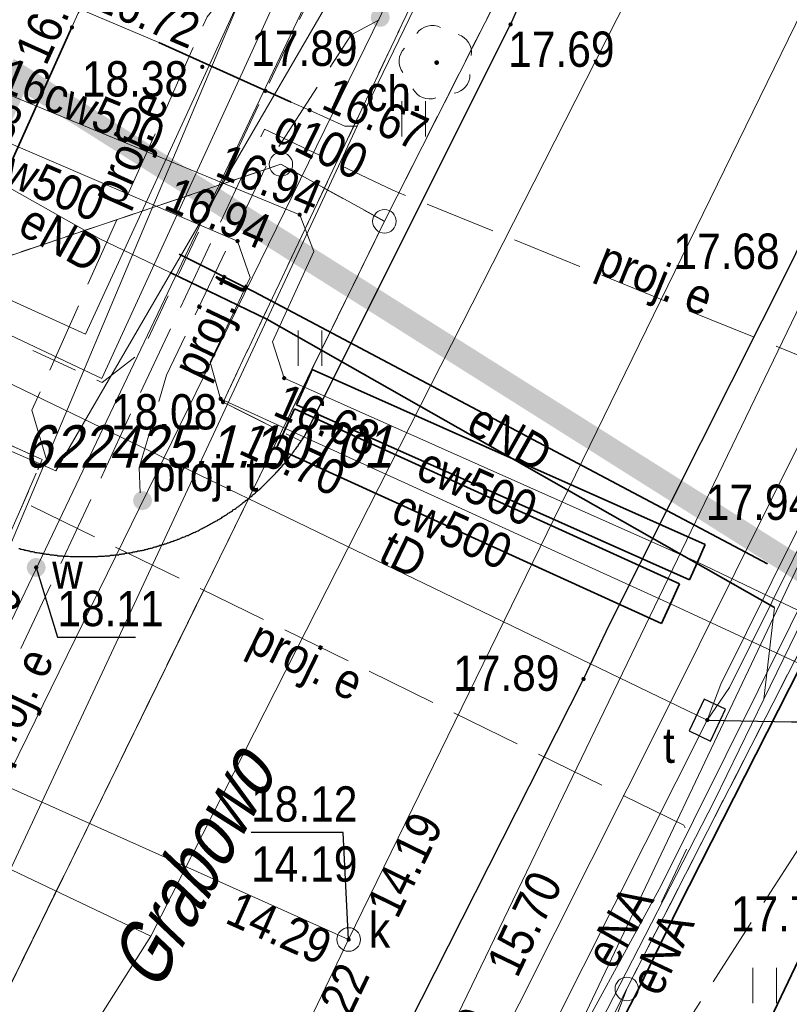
# Model space of a CAD drawing. Header units: metres. Extents: x 6530877 to 6534102, y 6042175 to 6045327.
# Tile 44 of 76: x 6532943 to 6532959, y 6044172 to 6044193. Entities that reach past the tile are written whole.
import ezdxf
from ezdxf.enums import TextEntityAlignment as Align

# ---------------------------------------------------------------- set-up
doc = ezdxf.new("R2010")
doc.units = ezdxf.units.M
doc.header["$MEASUREMENT"] = 0
for name, pattern in [('1.0_0.5', [1.5, 1, -0.5]), ('1.5_0.5', [2, 1.5, -0.5]), ('219-500', [0]), ('egug-500', [1, 0.5, -0.5])]:
    doc.linetypes.add(name, pattern=pattern)
doc.layers.get('0').update_dxf_attribs({"color": 2, "linetype": 'CONTINUOUS', "lineweight": 5})
for name, color, linetype in [('202-punkt graniczny', 7, 'CONTINUOUS'), ('218-kontur użytku gruntowego', 7, 'CONTINUOUS'), ('219-działka ewidencyjna', 7, 'CONTINUOUS'), ('994-Nazwa ulicy', 7, 'CONTINUOUS'), ('chodnik', 7, 'CONTINUOUS'), ('chodnik-Atr17', 7, 'CONTINUOUS'), ('drzewo liściaste', 7, 'CONTINUOUS'), ('krawężnik', 7, 'CONTINUOUS'), ('obudowa ochronna przewodu', 7, 'CONTINUOUS'), ('ogrodzenie trwałe', 7, 'CONTINUOUS'), ('pikieta naturalna-Atr2', 7, 'CONTINUOUS'), ('pikieta sztuczna', 7, 'CONTINUOUS'), ('pikieta sztuczna-Atr2', 7, 'CONTINUOUS'), ('przewód ciepłowniczy', 7, 'CONTINUOUS'), ('przewód ciepłowniczy-Atr1', 7, 'CONTINUOUS'), ('przewód elektroenergetyczny podziemny', 7, 'CONTINUOUS'), ('przewód elektroenergetyczny podziemny - ob. projektowany', 7, 'CONTINUOUS'), ('przewód elektroenergetyczny podziemny - ob. projektowany-Atr1', 7, 'CONTINUOUS'), ('przewód elektroenergetyczny podziemny-Atr1', 7, 'CONTINUOUS'), ('przewód gazowy', 7, 'CONTINUOUS'), ('przewód gazowy-Atr1', 7, 'CONTINUOUS'), ('przewód kanalizacyjny', 7, 'CONTINUOUS'), ('przewód kanalizacyjny-Atr1', 7, 'CONTINUOUS'), ('przewód telekomunikacyjny podziemny', 7, 'CONTINUOUS'), ('przewód telekomunikacyjny podziemny - ob. projektowany', 7, 'CONTINUOUS'), ('przewód telekomunikacyjny podziemny - ob. projektowany-Atr1', 7, 'CONTINUOUS'), ('przewód telekomunikacyjny podziemny-Atr1', 7, 'CONTINUOUS'), ('przewód wodociągowy', 7, 'CONTINUOUS'), ('przewód wodociągowy-Atr1', 7, 'CONTINUOUS'), ('rzędna', 7, 'CONTINUOUS'), ('rzędna-Atr2', 7, 'CONTINUOUS'), ('rzędna-Atr3', 7, 'CONTINUOUS'), ('Szczegółowa osnowa geodezyjna pozioma-Atr103', 7, 'CONTINUOUS'), ('telekomunikacyjne urządzenie techniczne - ob. projektowany', 7, 'CONTINUOUS'), ('telekomunikacyjne urządzenie techniczne - ob. projektowany-Atr17', 7, 'CONTINUOUS'), ('trawnik', 7, 'CONTINUOUS'), ('właz do komory lub kanału - okrągły', 7, 'CONTINUOUS'), ('właz do komory lub kanału - okrągły-Atr17', 7, 'CONTINUOUS'), ('właz do komory lub kanału - prostokątny', 7, 'CONTINUOUS'), ('właz do komory lub kanału - prostokątny-Atr17', 7, 'CONTINUOUS'), ('Zakres', 7, 'CONTINUOUS'), ('zasuwa lub zawór', 7, 'CONTINUOUS'), ('zasuwa lub zawór-Atr17', 7, 'CONTINUOUS'), ('ściana oporowa (linia)', 7, 'CONTINUOUS')]:
    doc.layers.add(name, color=color, linetype=linetype)
doc.styles.get("Standard").update_dxf_attribs({"font": 'Working1250', "width": 0.75})
doc.linetypes.add('902-500', pattern='A,3.75,0,[1,ksztalty.shx,S=0.5,R=0,X=0,Y=0],3.75', length=7.5)
doc.linetypes.add('otdn_500', pattern='A,5,0,[21,ksztalty.shx,S=0.5,R=0,X=-1,Y=0]', length=5)

# ---------------------------------------------------------------- blocks, each defined once
blk = doc.blocks.new('202')
at = {"color": 0, "linetype": 'Continuous', "lineweight": 0}
blk.add_circle((0, 0), 0.25, dxfattribs=at)
blk = doc.blocks.new('PW01')
at = {"linetype": 'Continuous', "lineweight": 13}
h = blk.add_hatch(color=0, dxfattribs=at)
edge = h.paths.add_edge_path()
edge.add_arc((0, 0), 0.045, 0, 360)
blk = doc.blocks.new('US22')
at = {"color": 0, "linetype": 'Continuous', "lineweight": 13}
blk.add_circle((0, 0), 0.25, dxfattribs=at)
blk = doc.blocks.new('SUPWP')
at = {"color": 0, "linetype": 'Continuous'}
blk.add_lwpolyline([(-0.375, -0.25), (0.375, -0.25), (0.375, 0.25), (-0.375, 0.25)], close=True, dxfattribs=at)
blk = doc.blocks.new('TU04')
at = {"color": 0, "linetype": 'Continuous', "lineweight": 13}
for p, q in [((0, 0), (0, 0.75)), ((0.5, 0), (0.5, 0.75))]:
    blk.add_line(p, q, dxfattribs=at)
blk = doc.blocks.new('US25')
at = {"linetype": 'Continuous', "lineweight": 0}
h = blk.add_hatch(color=0, dxfattribs=at)
edge = h.paths.add_edge_path()
edge.add_arc((0, 0), 0.2, 0, 360)
blk = doc.blocks.new('OP021')
at = {"linetype": 'Continuous', "lineweight": 13}
h = blk.add_hatch(color=0, dxfattribs=at)
edge = h.paths.add_edge_path()
edge.add_arc((0, 0), 0.05, 0, 360)
at = {"color": 0, "linetype": 'Continuous', "lineweight": 13}
for centre, start, end in [((0, 0.4), 49.272, 130.728), ((-0.38, 0.124), 121.308, 202.548), ((0.38, 0.124), 337.452, 58.692), ((-0.235, -0.324), 193.221, 274.871), ((0.235, -0.324), 265.129, 346.779)]:
    blk.add_arc(centre, 0.4, start, end, dxfattribs=at)

msp = doc.modelspace()

# ---------------------------------------------------------------- linework, layer by layer
at = {"layer": '218-kontur użytku gruntowego', "color": 3, "linetype": 'egug-500', "lineweight": 18, "flags": 128}
for points in [[(6532955.57, 6044172.58), (6532981.24, 6044222.72)], [(6532981.24, 6044222.72), (6532955.57, 6044172.58)], [(6532950.42, 6044188.88), (6532958.7, 6044205.22)], [(6532958.7, 6044205.22), (6532950.42, 6044188.88)], [(6532948.22, 6044190.09), (6532940.8, 6044187.59)], [(6532940.8, 6044187.59), (6532948.22, 6044190.09)], [(6532950.42, 6044188.88), (6532948.22, 6044190.09)], [(6532948.22, 6044190.09), (6532950.42, 6044188.88)], [(6532939.43, 6044166.46), (6532950.42, 6044188.88)], [(6532950.42, 6044188.88), (6532939.43, 6044166.46)], [(6532955.57, 6044172.58), (6532943.1, 6044147.83)], [(6532943.1, 6044147.83), (6532955.57, 6044172.58)], [(6532945.84, 6044147.18), (6532955.57, 6044172.58)], [(6532955.57, 6044172.58), (6532945.84, 6044147.18)]]:
    msp.add_lwpolyline(points, dxfattribs=at)
at = {"layer": '219-działka ewidencyjna', "color": 3, "linetype": '219-500', "lineweight": 18, "flags": 128}
for points in [[(6532955.57, 6044172.58), (6532981.24, 6044222.72)], [(6532950.42, 6044188.88), (6532958.7, 6044205.22)], [(6532940.8, 6044187.59), (6532948.22, 6044190.09)], [(6532948.22, 6044190.09), (6532950.42, 6044188.88)], [(6532939.43, 6044166.46), (6532950.42, 6044188.88)], [(6532943.1, 6044147.83), (6532955.57, 6044172.58)], [(6532945.84, 6044147.18), (6532955.57, 6044172.58)]]:
    msp.add_lwpolyline(points, dxfattribs=at)
at = {"layer": 'chodnik', "color": 7, "linetype": '1.0_0.5', "lineweight": 18, "flags": 128}
for points in [[(6532893.72, 6044209.45), (6532893.31, 6044208.46), (6532910.82, 6044200.82), (6532944.42, 6044185.46), (6532945.26, 6044186.1), (6532947.89, 6044191.65), (6532951.11, 6044198.36)], [(6532892.81, 6044206.42), (6532903.89, 6044201.52), (6532909.96, 6044198.9), (6532910.42, 6044198.68), (6532943.15, 6044183.82), (6532942.36, 6044182.02)], [(6532952.66, 6044197), (6532946.99, 6044185.04), (6532948.65, 6044184.21)], [(6532916.26, 6044016.2), (6532912.05, 6044021.89), (6532911.4, 6044023.34), (6532912.27, 6044034.35), (6532913.21, 6044046.26), (6532918.02, 6044063.47), (6532921.56, 6044076.18), (6532926.39, 6044093.39), (6532927.15, 6044096.64), (6532928.16, 6044100.02), (6532928.45, 6044101.07), (6532933.27, 6044119.03), (6532936.58, 6044130.78), (6532938.18, 6044136.6), (6532939.13, 6044139.31), (6532943.2, 6044147.47), (6532943.65, 6044148.29), (6532944.09, 6044149.18), (6532950.01, 6044160.85), (6532952.57, 6044166.35), (6532955.81, 6044172.56), (6532956.66, 6044174.31), (6532964.69, 6044190.12)]]:
    msp.add_lwpolyline(points, dxfattribs=at)
at = {"layer": 'krawężnik', "color": 7, "linetype": 'Continuous', "lineweight": 25, "flags": 128}
for points in [[(6532950.35, 6044170.67), (6532954.65, 6044179.16), (6532955.2, 6044180.32), (6532959.09, 6044188.05), (6532961.42, 6044192.94), (6532967.27, 6044204.1), (6532968.16, 6044206.14)], [(6532951.11, 6044198.36), (6532951.56, 6044198.09), (6532952.18, 6044197.61), (6532952.66, 6044197), (6532953.06, 6044196.33), (6532953.37, 6044195.48), (6532953.5, 6044194.52), (6532953.37, 6044193.68), (6532953.1, 6044193.06)], [(6532948.72, 6044184.32), (6532953.1, 6044193.06)], [(6532942.65, 6044181.93), (6532942.67, 6044181.93), (6532942.69, 6044181.92), (6532942.71, 6044181.92), (6532942.74, 6044181.91), (6532942.76, 6044181.91), (6532942.78, 6044181.9), (6532942.8, 6044181.9), (6532942.82, 6044181.89), (6532942.84, 6044181.89), (6532942.86, 6044181.88), (6532942.88, 6044181.88), (6532942.9, 6044181.87), (6532942.92, 6044181.87), (6532942.94, 6044181.87), (6532942.96, 6044181.86), (6532942.98, 6044181.86), (6532943, 6044181.85), (6532943.02, 6044181.85), (6532943.04, 6044181.85), (6532943.07, 6044181.84), (6532943.09, 6044181.84), (6532943.11, 6044181.83), (6532943.13, 6044181.83), (6532943.15, 6044181.83), (6532943.17, 6044181.82), (6532943.19, 6044181.82), (6532943.21, 6044181.82), (6532943.23, 6044181.81), (6532943.25, 6044181.81), (6532943.27, 6044181.81), (6532943.29, 6044181.81), (6532943.32, 6044181.8), (6532943.34, 6044181.8), (6532943.36, 6044181.8), (6532943.38, 6044181.8), (6532943.4, 6044181.79), (6532943.42, 6044181.79), (6532943.44, 6044181.79), (6532943.46, 6044181.79), (6532943.48, 6044181.78), (6532943.5, 6044181.78), (6532943.53, 6044181.78), (6532943.55, 6044181.78), (6532943.57, 6044181.78), (6532943.59, 6044181.77), (6532943.61, 6044181.77), (6532943.63, 6044181.77), (6532943.65, 6044181.77), (6532943.67, 6044181.77), (6532943.69, 6044181.77), (6532943.71, 6044181.77), (6532943.74, 6044181.76), (6532943.76, 6044181.76), (6532943.78, 6044181.76), (6532943.8, 6044181.76), (6532943.82, 6044181.76), (6532943.84, 6044181.76), (6532943.86, 6044181.76), (6532943.88, 6044181.76), (6532943.9, 6044181.76), (6532943.93, 6044181.76), (6532943.95, 6044181.76), (6532943.97, 6044181.76), (6532943.99, 6044181.76), (6532944.01, 6044181.76), (6532944.03, 6044181.76), (6532944.05, 6044181.76), (6532944.07, 6044181.76), (6532944.09, 6044181.76), (6532944.12, 6044181.76), (6532944.14, 6044181.76), (6532944.16, 6044181.76), (6532944.18, 6044181.76), (6532944.2, 6044181.76), (6532944.22, 6044181.76), (6532944.24, 6044181.76), (6532944.26, 6044181.76), (6532944.28, 6044181.76), (6532944.31, 6044181.76), (6532944.33, 6044181.76), (6532944.35, 6044181.77), (6532944.37, 6044181.77), (6532944.39, 6044181.77), (6532944.41, 6044181.77), (6532944.43, 6044181.77), (6532944.45, 6044181.77), (6532944.47, 6044181.77), (6532944.49, 6044181.78), (6532944.52, 6044181.78), (6532944.54, 6044181.78), (6532944.56, 6044181.78), (6532944.58, 6044181.78), (6532944.6, 6044181.79), (6532944.62, 6044181.79), (6532944.64, 6044181.79), (6532944.66, 6044181.79), (6532944.68, 6044181.79), (6532944.7, 6044181.8), (6532944.73, 6044181.8), (6532944.75, 6044181.8), (6532944.77, 6044181.8), (6532944.79, 6044181.81), (6532944.81, 6044181.81), (6532944.83, 6044181.81), (6532944.85, 6044181.82), (6532944.87, 6044181.82), (6532944.89, 6044181.82), (6532944.91, 6044181.83), (6532944.93, 6044181.83), (6532944.95, 6044181.83), (6532944.98, 6044181.84), (6532945, 6044181.84), (6532945.02, 6044181.84), (6532945.04, 6044181.85), (6532945.06, 6044181.85), (6532945.08, 6044181.86), (6532945.1, 6044181.86), (6532945.12, 6044181.86), (6532945.14, 6044181.87), (6532945.16, 6044181.87), (6532945.18, 6044181.88), (6532945.2, 6044181.88), (6532945.22, 6044181.88), (6532945.24, 6044181.89), (6532945.27, 6044181.89), (6532945.29, 6044181.9), (6532945.31, 6044181.9), (6532945.33, 6044181.91), (6532945.35, 6044181.91), (6532945.37, 6044181.92), (6532945.39, 6044181.92), (6532945.41, 6044181.93), (6532945.43, 6044181.93), (6532945.45, 6044181.94), (6532945.47, 6044181.94), (6532945.49, 6044181.95), (6532945.51, 6044181.96), (6532945.53, 6044181.96), (6532945.55, 6044181.97), (6532945.57, 6044181.97), (6532945.59, 6044181.98), (6532945.61, 6044181.98), (6532945.63, 6044181.99), (6532945.65, 6044182), (6532945.67, 6044182), (6532945.69, 6044182.01), (6532945.71, 6044182.02), (6532945.73, 6044182.02), (6532945.75, 6044182.03), (6532945.77, 6044182.03), (6532945.79, 6044182.04), (6532945.81, 6044182.05), (6532945.83, 6044182.05), (6532945.85, 6044182.06), (6532945.87, 6044182.07), (6532945.89, 6044182.08), (6532945.91, 6044182.08), (6532945.93, 6044182.09), (6532945.95, 6044182.1), (6532945.97, 6044182.1), (6532945.99, 6044182.11), (6532946.01, 6044182.12), (6532946.03, 6044182.13), (6532946.05, 6044182.13), (6532946.07, 6044182.14), (6532946.09, 6044182.15), (6532946.11, 6044182.16), (6532946.13, 6044182.17), (6532946.15, 6044182.17), (6532946.17, 6044182.18), (6532946.19, 6044182.19), (6532946.21, 6044182.2), (6532946.23, 6044182.21), (6532946.25, 6044182.21), (6532946.27, 6044182.22), (6532946.28, 6044182.23), (6532946.3, 6044182.24), (6532946.32, 6044182.25), (6532946.34, 6044182.26), (6532946.36, 6044182.27), (6532946.38, 6044182.27), (6532946.4, 6044182.28), (6532946.42, 6044182.29), (6532946.44, 6044182.3), (6532946.46, 6044182.31), (6532946.48, 6044182.32), (6532946.5, 6044182.33), (6532946.51, 6044182.34), (6532946.53, 6044182.35), (6532946.55, 6044182.36), (6532946.57, 6044182.37), (6532946.59, 6044182.38), (6532946.61, 6044182.39), (6532946.63, 6044182.4), (6532946.65, 6044182.41), (6532946.66, 6044182.42), (6532946.68, 6044182.43), (6532946.7, 6044182.44), (6532946.72, 6044182.45), (6532946.74, 6044182.46), (6532946.76, 6044182.47), (6532946.77, 6044182.48), (6532946.79, 6044182.49), (6532946.81, 6044182.5), (6532946.83, 6044182.51), (6532946.85, 6044182.52), (6532946.87, 6044182.53), (6532946.88, 6044182.54), (6532946.9, 6044182.55), (6532946.92, 6044182.56), (6532946.94, 6044182.57), (6532946.96, 6044182.58), (6532946.97, 6044182.6), (6532946.99, 6044182.61), (6532947.01, 6044182.62), (6532947.03, 6044182.63), (6532947.05, 6044182.64), (6532947.06, 6044182.65), (6532947.08, 6044182.66), (6532947.1, 6044182.68), (6532947.12, 6044182.69), (6532947.13, 6044182.7), (6532947.15, 6044182.71), (6532947.17, 6044182.72), (6532947.19, 6044182.73), (6532947.2, 6044182.75), (6532947.22, 6044182.76), (6532947.24, 6044182.77), (6532947.26, 6044182.78), (6532947.27, 6044182.79), (6532947.29, 6044182.81), (6532947.31, 6044182.82), (6532947.32, 6044182.83), (6532947.34, 6044182.84), (6532947.36, 6044182.86), (6532947.37, 6044182.87), (6532947.39, 6044182.88), (6532947.41, 6044182.9), (6532947.42, 6044182.91), (6532947.44, 6044182.92), (6532947.46, 6044182.93), (6532947.47, 6044182.95), (6532947.49, 6044182.96), (6532947.51, 6044182.97), (6532947.52, 6044182.99), (6532947.54, 6044183), (6532947.56, 6044183.01), (6532947.57, 6044183.03), (6532947.59, 6044183.04), (6532947.61, 6044183.05), (6532947.62, 6044183.07), (6532947.64, 6044183.08), (6532947.65, 6044183.09), (6532947.67, 6044183.11), (6532947.69, 6044183.12), (6532947.7, 6044183.14), (6532947.72, 6044183.15), (6532947.73, 6044183.16), (6532947.75, 6044183.18), (6532947.77, 6044183.19), (6532947.78, 6044183.21), (6532947.8, 6044183.22), (6532947.81, 6044183.23), (6532947.83, 6044183.25), (6532947.84, 6044183.26), (6532947.86, 6044183.28), (6532947.87, 6044183.29), (6532947.89, 6044183.31), (6532947.9, 6044183.32), (6532947.92, 6044183.34), (6532947.93, 6044183.35), (6532947.95, 6044183.37), (6532947.96, 6044183.38), (6532947.98, 6044183.4), (6532947.99, 6044183.41), (6532948.01, 6044183.43), (6532948.02, 6044183.44), (6532948.04, 6044183.46), (6532948.05, 6044183.47), (6532948.07, 6044183.49), (6532948.08, 6044183.5), (6532948.1, 6044183.52), (6532948.11, 6044183.53), (6532948.12, 6044183.55), (6532948.14, 6044183.56), (6532948.15, 6044183.58), (6532948.17, 6044183.59), (6532948.18, 6044183.61), (6532948.2, 6044183.63), (6532948.21, 6044183.64), (6532948.22, 6044183.66), (6532948.24, 6044183.67), (6532948.25, 6044183.69), (6532948.26, 6044183.71), (6532948.28, 6044183.72), (6532948.29, 6044183.74), (6532948.31, 6044183.75), (6532948.32, 6044183.77), (6532948.33, 6044183.79), (6532948.35, 6044183.8), (6532948.36, 6044183.82), (6532948.37, 6044183.84), (6532948.39, 6044183.85), (6532948.4, 6044183.87), (6532948.41, 6044183.88), (6532948.42, 6044183.9), (6532948.44, 6044183.92), (6532948.45, 6044183.93), (6532948.46, 6044183.95), (6532948.48, 6044183.97), (6532948.49, 6044183.99), (6532948.5, 6044184), (6532948.51, 6044184.02), (6532948.53, 6044184.04), (6532948.54, 6044184.05), (6532948.55, 6044184.07), (6532948.56, 6044184.09), (6532948.58, 6044184.1), (6532948.59, 6044184.12), (6532948.6, 6044184.14), (6532948.61, 6044184.16), (6532948.62, 6044184.17), (6532948.64, 6044184.19), (6532948.65, 6044184.21), (6532948.66, 6044184.23), (6532948.67, 6044184.24), (6532948.68, 6044184.26), (6532948.69, 6044184.28), (6532948.71, 6044184.3), (6532948.72, 6044184.31), (6532948.72, 6044184.32)]]:
    msp.add_lwpolyline(points, dxfattribs=at)
at = {"layer": 'obudowa ochronna przewodu', "color": 0, "lineweight": 35}
for p, q in [((6532948.8869, 6044185.7343), (6532948.72, 6044185.36)), ((6532957.2369, 6044182.0143), (6532948.8869, 6044185.7343)), ((6532948.5531, 6044184.9857), (6532948.72, 6044185.36)), ((6532948.5113, 6044184.9004), (6532948.32, 6044184.48)), ((6532956.6913, 6044181.1804), (6532948.5113, 6044184.9004)), ((6532956.9031, 6044181.2657), (6532948.5531, 6044184.9857)), ((6532948.1287, 6044184.0596), (6532948.32, 6044184.48)), ((6532956.3087, 6044180.3396), (6532948.1287, 6044184.0596)), ((6532957.2369, 6044182.0143), (6532957.07, 6044181.64)), ((6532956.9031, 6044181.2657), (6532957.07, 6044181.64)), ((6532956.6913, 6044181.1804), (6532956.5, 6044180.76)), ((6532956.3087, 6044180.3396), (6532956.5, 6044180.76))]:
    msp.add_line(p, q, dxfattribs=at)
at = {"layer": 'obudowa ochronna przewodu', "color": 7, "linetype": 'Continuous', "lineweight": 35, "flags": 128}
for points in [[(6532941.1, 6044187.06), (6532943.78, 6044193)], [(6532945.63, 6044192.68), (6532948.44, 6044191.41)], [(6532946.06, 6044188.18), (6532947.65, 6044187.38), (6532958.56, 6044181.61)], [(6532945.87, 6044187.79), (6532947.92, 6044186.8), (6532958.71, 6044180.68)]]:
    msp.add_lwpolyline(points, dxfattribs=at)
msp.add_lwpolyline([(6532950.74, 6044121.1), (6532953.41, 6044115.1), (6532954.45, 6044116.74), (6532953.97, 6044117.8), (6532946.83, 6044133.99), (6532944.51, 6044139.33), (6532946.11, 6044142.55), (6532949.48, 6044149.47), (6532952.41, 6044155.34), (6532953.94, 6044158.69), (6532954.47, 6044159.97), (6532958.11, 6044167.42), (6532962.27, 6044176.19), (6532964.77, 6044181.38), (6532963.36, 6044181.95), (6532959.59, 6044173.96), (6532956.71, 6044167.94), (6532954.8, 6044164.07), (6532951.29, 6044156.73), (6532944.99, 6044143.79), (6532942.7, 6044139.15), (6532947, 6044129.62)], close=True, dxfattribs=at)
at = {"layer": 'ogrodzenie trwałe', "color": 7, "linetype": '902-500', "lineweight": 35, "flags": 128}
msp.add_lwpolyline([(6532944.09, 6044149.18), (6532950.01, 6044160.85), (6532952.57, 6044166.35), (6532955.81, 6044172.56), (6532956.66, 6044174.31), (6532964.69, 6044190.12), (6532971.06, 6044202.61), (6532981.24, 6044222.72)], dxfattribs=at)
at = {"layer": 'przewód ciepłowniczy', "color": 212, "linetype": 'Continuous', "lineweight": 18, "flags": 128}
for points in [[(6533047.87, 6044085.38), (6533033.78, 6044094.55), (6533028.77, 6044097.78), (6533017.71, 6044104.75), (6532996.85, 6044117.48), (6532981.5, 6044126.44), (6532953.14, 6044142.96), (6532952.95, 6044143.73), (6532969.46, 6044175.08), (6532969.16, 6044175.86), (6532957.07, 6044181.64), (6532948.72, 6044185.36), (6532948.29, 6044185.55), (6532948.04, 6044186.32), (6532948.92, 6044188.24), (6532948.62, 6044189.02), (6532940.69, 6044192.29)], [(6532940.29, 6044191.47), (6532947.3, 6044188.46), (6532947.57, 6044187.69), (6532946.72, 6044185.89), (6532946.94, 6044185.11), (6532948.32, 6044184.48), (6532956.5, 6044180.76), (6532967.92, 6044175.46), (6532968.16, 6044174.68), (6532951.42, 6044143.28), (6532951.6, 6044142.46), (6532980.24, 6044126.16), (6532995.85, 6044116.94), (6533017.79, 6044103.58), (6533028.18, 6044096.99), (6533033.21, 6044093.72), (6533046.4, 6044085.08)]]:
    msp.add_lwpolyline(points, dxfattribs=at)
at = {"layer": 'przewód elektroenergetyczny podziemny', "color": 1, "linetype": 'Continuous', "lineweight": 18, "flags": 128}
for points in [[(6532945.71, 6044153.68), (6532950.28, 6044163.66), (6532951.81, 6044166.54), (6532956.3, 6044174.78), (6532977.62, 6044217.61), (6532983.68, 6044229.51), (6532987.42, 6044237.07), (6532990.48, 6044243.41), (6532995.79, 6044253.25), (6532997.12, 6044255.73), (6532999.39, 6044260.82), (6533000.04, 6044261.9), (6533000.48, 6044262.29), (6533000.98, 6044262.57), (6533001.27, 6044262.67), (6533001.42, 6044262.73)], [(6532958.48, 6044178.73), (6532960.55, 6044182.97), (6532970.27, 6044202.35), (6532974.05, 6044209.84), (6532979.73, 6044221.34), (6532984.9, 6044231.37), (6532989.49, 6044240.34), (6532994.15, 6044249.47), (6532995.75, 6044252.53), (6532995.93, 6044253.42)], [(6532828.33, 6044237.79), (6532856.48, 6044224.19), (6532882.65, 6044210.7), (6532913.2, 6044196.93), (6532937.52, 6044186.18), (6532943.44, 6044183.58), (6532949.86, 6044194.64), (6532952.51, 6044194.41)], [(6532935.02, 6044126.15), (6532932.35, 6044127.04), (6532926.74, 6044129.61), (6532926.44, 6044129.89), (6532926.37, 6044130.15), (6532926.51, 6044131.08), (6532928.2, 6044138.4), (6532929.99, 6044143.82), (6532930.99, 6044146.93), (6532934.58, 6044157.09), (6532935.75, 6044161.21), (6532936.36, 6044165.38), (6532936.48, 6044168.09), (6532936.87, 6044169.73), (6532937.34, 6044171.1), (6532939.63, 6044175.76), (6532941.39, 6044179.46), (6532950.29, 6044200.56), (6532952.01, 6044204.52), (6532953.51, 6044207.22)], [(6532892.65, 6044207.16), (6532903.48, 6044201.98), (6532907.57, 6044199.6), (6532909.91, 6044198.87), (6532913.62, 6044197.17), (6532935.3, 6044186.49), (6532937.56, 6044185.44), (6532938.01, 6044185.5), (6532938.45, 6044185.75), (6532938.65, 6044186.06), (6532938.92, 6044187.2), (6532939.96, 6044189.15), (6532940.54, 6044189.77), (6532941.3, 6044189.76), (6532942.5, 6044189.56), (6532944.37, 6044188.51), (6532945.87, 6044187.79), (6532947.92, 6044186.8), (6532958.71, 6044180.68), (6532958.48, 6044178.73)], [(6532945.71, 6044153.68), (6532947.13, 6044156.37), (6532951.5, 6044165.68), (6532955.02, 6044171.88), (6532957.43, 6044176.58), (6532958.48, 6044178.73)]]:
    msp.add_lwpolyline(points, dxfattribs=at)
at = {"layer": 'przewód elektroenergetyczny podziemny - ob. projektowany', "color": 1, "linetype": '1.5_0.5', "lineweight": 18, "flags": 128}
for points in [[(6533076.29, 6044263.94), (6533074.94, 6044264.8), (6533074.57, 6044264.21), (6533069.9, 6044267), (6533068.96, 6044268.06), (6533063.97, 6044270.83), (6533055.65, 6044276.33), (6533054.3, 6044276.37), (6533050.46, 6044278.99), (6533048.88, 6044280.07), (6533045.28, 6044282.53), (6533036.8, 6044288.98), (6533033.02, 6044291.67), (6533024.92, 6044278.65), (6533011.95, 6044257.33), (6533005.79, 6044260.23), (6532998.89, 6044263.55), (6532995.98, 6044257.61), (6532995.45, 6044256.56), (6532994.66, 6044255.01), (6532996.71, 6044253.53), (6532992.85, 6044245.93), (6532978.59, 6044217.89), (6532968.2, 6044197.45), (6532961.86, 6044184.96), (6532950.6, 6044189.54), (6532947.87, 6044190.84), (6532945.07, 6044184.89), (6532944.4, 6044183.43), (6532938.1, 6044170.04), (6532937.87, 6044169.55), (6532937.24, 6044167.71), (6532937.88, 6044166.87), (6532937.45, 6044165.89), (6532936.58, 6044162.88), (6532933.71, 6044163.09), (6532928.73, 6044149.52), (6532924.63, 6044138.24), (6532924.25, 6044137.21), (6532922.25, 6044131.69), (6532921.18, 6044128.75), (6532937.51, 6044123.05), (6532938.69, 6044123.44), (6532940.84, 6044122.34)], [(6532998.67, 6044238.33), (6532989.1, 6044223.07), (6532979.53, 6044207.77), (6532960.33, 6044177.29), (6532953.48, 6044166.62), (6532954.42, 6044162.88), (6532948.98, 6044151.14)], [(6532943.23, 6044183.84), (6532942.93, 6044184.87), (6532946.65, 6044193.22), (6532947.79, 6044194.62), (6532948.04, 6044195.22)], [(6532937.52, 6044185.47), (6532956.78, 6044176.06), (6532956.93, 6044175.75), (6532956.31, 6044174.42)]]:
    msp.add_lwpolyline(points, dxfattribs=at)
at = {"layer": 'przewód gazowy', "color": 52, "linetype": 'Continuous', "lineweight": 18, "flags": 128}
for points in [[(6532921.91, 6044118.07), (6532929.71, 6044144.76), (6532938.05, 6044172.51), (6532940.87, 6044171.69), (6532949.84, 6044190.9), (6532970.21, 6044232.92), (6532971.74, 6044234.22), (6532985.06, 6044261.22), (6532988.66, 6044269), (6532984.62, 6044272.86), (6532986.44, 6044277.21)], [(6532939.72, 6044183.94), (6532941.1, 6044187.06), (6532943.78, 6044193), (6532943.91, 6044193.3), (6532943.97, 6044193.38), (6532945.63, 6044192.68), (6532948.44, 6044191.41), (6532948.83, 6044191.24)], [(6532948.83, 6044191.24), (6532949.58, 6044190.9), (6532949.84, 6044190.9)]]:
    msp.add_lwpolyline(points, dxfattribs=at)
at = {"layer": 'przewód kanalizacyjny', "color": 34, "linetype": 'Continuous', "lineweight": 18, "flags": 128}
for points in [[(6532949.66, 6044173.63), (6532910.17, 6044191.31), (6532873.32, 6044212.63), (6532839.79, 6044229.56), (6532806, 6044246.78), (6532771.38, 6044264.12), (6532737.85, 6044281.45), (6532712.36, 6044295.44), (6532705.32, 6044299.24), (6532657.1, 6044325.16), (6532630.97, 6044338.87), (6532622.63, 6044343.76), (6532612.58, 6044348.82)], [(6532926.76, 6044126.24), (6532936.66, 6044146.55), (6532949.66, 6044173.63), (6532976.03, 6044227.59), (6532993.16, 6044260.68), (6532999.52, 6044273.29)], [(6532963.72, 6044196.32), (6532959.85, 6044188.34), (6532949.27, 6044166.42), (6532943.87, 6044154.62), (6532928.62, 6044121.27)]]:
    msp.add_lwpolyline(points, dxfattribs=at)
at = {"layer": 'przewód telekomunikacyjny podziemny', "color": 30, "linetype": 'Continuous', "lineweight": 18, "flags": 128}
for points in [[(6532957.28, 6044178.29), (6532957.57, 6044179.05), (6532997.71, 6044259.82), (6532998.21, 6044260.91), (6533001.43, 6044262.45)], [(6532998.21, 6044260.91), (6532997.84, 6044259.74), (6532957.75, 6044178.98), (6532957.28, 6044178.29), (6532945.42, 6044154.72), (6532938.08, 6044139.43), (6532927.44, 6044099.18)], [(6532947.15, 6044160.46), (6532947.92, 6044161.6), (6532956.34, 6044178.35), (6532963.24, 6044192.2), (6532967.27, 6044199.53), (6532967.69, 6044200.42), (6532969.57, 6044203.75), (6532970.92, 6044205.37)], [(6532955.82, 6044204.43), (6532935.98, 6044163.97), (6532931.22, 6044147.36), (6532930.68, 6044147.09)], [(6532966.43, 6044199.43), (6532967.27, 6044198.87), (6532967.48, 6044198.44), (6532964.6, 6044192.45), (6532960.87, 6044185.06), (6532944.45, 6044150.49), (6532938.9, 6044139.14), (6532931.04, 6044112.14), (6532927.04, 6044097.82)], [(6532937.56, 6044187.8), (6532957.28, 6044178.29)]]:
    msp.add_lwpolyline(points, dxfattribs=at)
at = {"layer": 'przewód telekomunikacyjny podziemny - ob. projektowany', "color": 30, "linetype": '1.5_0.5', "lineweight": 18, "flags": 128}
msp.add_lwpolyline([(6532950.31, 6044193.16), (6532949.71, 6044192.84), (6532947.9, 6044190.04), (6532945.79, 6044185.61), (6532945.21, 6044183.65), (6532945.24, 6044182.89)], dxfattribs=at)
at = {"layer": 'przewód wodociągowy', "color": 5, "linetype": 'Continuous', "lineweight": 18, "flags": 128}
for points in [[(6532533.3, 6044384.26), (6532607.13, 6044346.77), (6532662.6, 6044317.43), (6532691.38, 6044301.95), (6532709.52, 6044292.22), (6532721.01, 6044285.74), (6532758.98, 6044265.35), (6532774.32, 6044257.11), (6532807.3, 6044238.82), (6532818.96, 6044233.08), (6532843.35, 6044221.57), (6532874.95, 6044206.72), (6532935.97, 6044178.21), (6532945.46, 6044173.7), (6532973.77, 6044229.39), (6532975.98, 6044232.59), (6532990.74, 6044263), (6532991.16, 6044263.95), (6532991.27, 6044264.21)], [(6532988.26, 6044270.71), (6532987.12, 6044268.49), (6532969.9, 6044234.99), (6532967.92, 6044233.72), (6532940.61, 6044176.47)], [(6532934.69, 6044152.09), (6532938.18, 6044159.78), (6532942.82, 6044169.54), (6532945.46, 6044173.7)]]:
    msp.add_lwpolyline(points, dxfattribs=at)
at = {"layer": 'rzędna-Atr2', "color": 7, "flags": 128}
for points in [[(6532943.02, 6044181.53), (6532943.47, 6044180.05), (6532945.13, 6044180.05)], [(6532957.28, 6044178.29), (6532959.07, 6044178.25), (6532961.278, 6044178.25)], [(6532949.66, 6044173.63), (6532949.54, 6044175.9), (6532947.588, 6044175.9)]]:
    msp.add_lwpolyline(points, dxfattribs=at)
at = {"layer": 'trawnik', "color": 7, "linetype": '1.0_0.5', "lineweight": 18, "flags": 128}
for points in [[(6532971.06, 6044202.61), (6532964.69, 6044190.12), (6532956.66, 6044174.31), (6532955.81, 6044172.56), (6532952.57, 6044166.35), (6532950.01, 6044160.85), (6532944.15, 6044149.28), (6532946.5, 6044148.18), (6532949.77, 6044150.48), (6532951.62, 6044153.22), (6532958.8, 6044164.51), (6532962.9, 6044170.97), (6532967.95, 6044178.89), (6532973.65, 6044187.84), (6532977.09, 6044193.29), (6532978.48, 6044195.42), (6532978.96, 6044196.18), (6532979.1, 6044197.18), (6532975.29, 6044202.03), (6532975.25, 6044203.59), (6532972.36, 6044205.22)], [(6532916.72, 6044193.93), (6532942.36, 6044182.02), (6532943.15, 6044183.82), (6532910.42, 6044198.68), (6532909.67, 6044197.05)], [(6532946.99, 6044185.04), (6532948.65, 6044184.21), (6532948.72, 6044184.32), (6532953.1, 6044193.06), (6532953.37, 6044193.68), (6532953.5, 6044194.52), (6532953.37, 6044195.48), (6532953.06, 6044196.33), (6532952.66, 6044197)]]:
    msp.add_lwpolyline(points, close=True, dxfattribs=at)
at = {"layer": 'Zakres', "linetype": '1.0_0.5', "lineweight": 70, "const_width": 0.5}
msp.add_lwpolyline([(6532894.4047, 6044010.7263), (6532901.9047, 6044070.7963), (6532921.4247, 6044144.6363), (6532942.6547, 6044191.9663), (6533112.6947, 6044084.6963), (6533080.6444, 6044033.6409), (6533043.3034, 6044057.7488), (6532987.3747, 6043969.1763), (6532966.8747, 6043966.4363), (6532894.4047, 6044010.7263)], dxfattribs=at)
at = {"layer": 'ściana oporowa (linia)', "color": 0, "linetype": 'otdn_500', "lineweight": 18}
for p, q in [((6532944.4131, 6044185.5392), (6532950.4417, 6044198.6562)), ((6532931.9945, 6044191.4332), (6532944.4131, 6044185.5392))]:
    msp.add_line(p, q, dxfattribs=at)
at = {"layer": 'ściana oporowa (linia)', "color": 0, "lineweight": 18}
for p, q in [((6532944.0669, 6044186.4808), (6532949.5184, 6044198.3238)), ((6532932.2055, 6044191.8868), (6532944.0669, 6044186.4808))]:
    msp.add_line(p, q, dxfattribs=at)

# ---------------------------------------------------------------- block references
at = {"layer": '202-punkt graniczny', "color": 3, "linetype": 'Continuous', "lineweight": 18}
for p in [(6532948.22, 6044190.09), (6532950.42, 6044188.88), (6532955.57, 6044172.58)]:
    msp.add_blockref('202', p, dxfattribs=at)
at = {"layer": 'drzewo liściaste', "color": 94, "linetype": 'Continuous', "lineweight": 18, "rotation": 302.097}
msp.add_blockref('OP021', (6532951.53, 6044192.25), dxfattribs=at)
at = {"layer": 'pikieta sztuczna', "color": 7, "linetype": 'Continuous', "lineweight": 13}
for p in [(6532953.1, 6044193.06), (6532946.55, 6044192.16), (6532947.89, 6044191.65), (6532946.99, 6044185.04), (6532954.65, 6044179.16)]:
    msp.add_blockref('PW01', p, dxfattribs=at)
at = {"layer": 'rzędna', "color": 52, "linetype": 'Continuous', "lineweight": 18}
for p in [(6532943.78, 6044193), (6532948.83, 6044191.24)]:
    msp.add_blockref('PW01', p, dxfattribs=at)
at = {"layer": 'rzędna', "color": 212, "linetype": 'Continuous', "lineweight": 18}
for p in [(6532948.62, 6044189.02), (6532947.3, 6044188.46), (6532948.29, 6044185.55), (6532946.94, 6044185.11)]:
    msp.add_blockref('PW01', p, dxfattribs=at)
at = {"layer": 'rzędna', "color": 5, "linetype": 'Continuous', "lineweight": 18, "rotation": 245.283}
msp.add_blockref('PW01', (6532943.02, 6044181.53), dxfattribs=at)
at = {"layer": 'rzędna', "color": 30, "linetype": 'Continuous', "lineweight": 18, "rotation": 244.69}
msp.add_blockref('PW01', (6532957.28, 6044178.29), dxfattribs=at)
at = {"layer": 'rzędna', "color": 34, "linetype": 'Continuous', "lineweight": 18}
for rotation in [243.944, 244.348, 155.871]:
    msp.add_blockref('PW01', (6532949.66, 6044173.63), dxfattribs=dict(at, rotation=rotation))
msp.add_blockref('PW01', (6532949.66, 6044173.63), dxfattribs=at)
at = {"layer": 'telekomunikacyjne urządzenie techniczne - ob. projektowany', "color": 30, "linetype": 'Continuous', "lineweight": 18}
for p in [(6532950.33, 6044193.21), (6532945.28, 6044182.95)]:
    msp.add_blockref('US25', p, dxfattribs=at)
at = {"layer": 'trawnik', "color": 7, "linetype": 'Continuous', "lineweight": 18}
for p in [(6532950.791, 6044190.68), (6532948.589, 6044185.809), (6532958.249, 6044172.279)]:
    msp.add_blockref('TU04', p, dxfattribs=at)
at = {"layer": 'właz do komory lub kanału - okrągły', "color": 7, "linetype": 'Continuous', "lineweight": 18}
msp.add_blockref('US22', (6532949.66, 6044173.63), dxfattribs=at)
at = {"layer": 'właz do komory lub kanału - prostokątny', "color": 7, "linetype": 'Continuous', "lineweight": 18, "rotation": 244.69}
msp.add_blockref('SUPWP', (6532957.28, 6044178.29), dxfattribs=at)
at = {"layer": 'zasuwa lub zawór', "color": 5, "linetype": 'Continuous', "lineweight": 18, "rotation": 245.283}
msp.add_blockref('US25', (6532943.02, 6044181.53), dxfattribs=at)

# ---------------------------------------------------------------- texts
at = {"layer": '994-Nazwa ulicy', "color": 7, "linetype": 'Continuous', "lineweight": 25, "oblique": 15, "width": 0.79}
msp.add_text('Grabowo', height=1.25, rotation=61.501, dxfattribs=at).set_placement((6532946.3246, 6044175.1272), align=Align.MIDDLE_CENTER)
at = {"layer": 'chodnik-Atr17', "color": 7, "width": 0.9}
msp.add_text('ch.', height=0.75, dxfattribs=at).set_placement((6532950.03, 6044191.22))
at = {"layer": 'pikieta naturalna-Atr2', "color": 7, "width": 0.9}
msp.add_text('17.7', height=0.75, dxfattribs=at).set_placement((6532957.78, 6044173.8))
at = {"layer": 'pikieta sztuczna-Atr2', "color": 7, "width": 0.9}
for s, p in [('17.89', (6532947.59, 6044192.93)), ('17.69', (6532953.05, 6044192.91)), ('17.68', (6532956.56, 6044188.62)), ('18.08', (6532944.61, 6044185.21)), ('17.89', (6532951.88, 6044179.66))]:
    msp.add_text(s, height=0.75, dxfattribs=at).set_placement(p, align=Align.TOP_LEFT)
for s, p in [('18.38', (6532943.99, 6044191.53)), ('17.94', (6532957.25, 6044182.54))]:
    msp.add_text(s, height=0.75, dxfattribs=at).set_placement(p)
at = {"layer": 'przewód ciepłowniczy-Atr1', "color": 212, "width": 0.9}
for rotation, p in [(337.602, (6532943.12, 6044191.29)), (336.771, (6532941.86, 6044189.88)), (335.986, (6532951.05, 6044183.44)), (335.545, (6532950.52, 6044182.54))]:
    msp.add_text('cw500', height=0.75, rotation=rotation, dxfattribs=at).set_placement(p)
at = {"layer": 'przewód elektroenergetyczny podziemny - ob. projektowany-Atr1', "color": 1, "width": 0.9}
for rotation, p in [(65.986, (6532944.83, 6044189.14)), (337.866, (6532954.88, 6044187.8))]:
    msp.add_text('proj. e', height=0.75, rotation=rotation, dxfattribs=at).set_placement(p)
for rotation, p in [(333.96, (6532947.8, 6044180.45)), (64.803, (6532941.67, 6044177.63))]:
    msp.add_text('proj. e', height=0.75, rotation=rotation, dxfattribs=at).set_placement(p, align=Align.TOP_LEFT)
at = {"layer": 'przewód elektroenergetyczny podziemny-Atr1', "color": 1, "width": 0.9}
msp.add_text('eND', height=0.75, rotation=-29.314, dxfattribs=at).set_placement((6532942.96, 6044189.3), align=Align.TOP_LEFT)
for s, rotation, p in [('eND', -29.562, (6532952.12, 6044184.42)), ('eNA', 60.416, (6532955.3, 6044172.95)), ('eNA', 64.587, (6532956.27, 6044172.39))]:
    msp.add_text(s, height=0.75, rotation=rotation, dxfattribs=at).set_placement(p)
at = {"layer": 'przewód gazowy-Atr1', "color": 40, "width": 0.9}
msp.add_text('g100', height=0.75, rotation=333.97, dxfattribs=at).set_placement((6532948.01, 6044190.62))
at = {"layer": 'przewód kanalizacyjny-Atr1', "color": 34, "width": 0.9}
msp.add_text('kd700', height=0.75, rotation=64.235, dxfattribs=at).set_placement((6532951.02, 6044170.04), align=Align.TOP_LEFT)
at = {"layer": 'przewód telekomunikacyjny podziemny - ob. projektowany-Atr1', "color": 30, "width": 0.9}
msp.add_text('proj. t', height=0.75, rotation=64.531, dxfattribs=at).set_placement((6532945.88, 6044185.8), align=Align.TOP_LEFT)
at = {"layer": 'przewód telekomunikacyjny podziemny-Atr1', "color": 30, "width": 0.9}
msp.add_text('tD', height=0.75, rotation=-25.746, dxfattribs=at).set_placement((6532950.26, 6044181.67))
at = {"layer": 'przewód wodociągowy-Atr1', "color": 5, "width": 0.9}
msp.add_text('woD400', height=0.75, rotation=64.497, dxfattribs=at).set_placement((6532941.33, 6044177.99))
at = {"layer": 'rzędna-Atr2', "color": 40, "width": 0.9}
for s, rotation, p in [('16.40', 65.716, (6532943.23, 6044192.16)), ('16.72', 337.135, (6532944.2, 6044193.41)), ('16.67', 335.613, (6532949.05, 6044191.29))]:
    msp.add_text(s, height=0.75, rotation=rotation, dxfattribs=at).set_placement(p)
at = {"layer": 'rzędna-Atr2', "color": 212, "width": 0.9}
for s, rotation, p in [('17.16', 337.602, (6532941.02, 6044192.17)), ('17.18', 336.771, (6532940.43, 6044191.42)), ('16.94', 337.602, (6532946.79, 6044189.86)), ('16.94', 336.771, (6532945.7, 6044189.16)), ('16.68', 336.161, (6532948.02, 6044184.78)), ('16.70', 335.462, (6532947.29, 6044183.96))]:
    msp.add_text(s, height=0.75, rotation=rotation, dxfattribs=at).set_placement(p)
at = {"layer": 'rzędna-Atr2', "color": 5, "width": 0.9}
msp.add_text('18.11', height=0.75, dxfattribs=at).set_placement((6532943.47, 6044180.058), align=Align.BOTTOM_LEFT)
at = {"layer": 'rzędna-Atr2', "color": 34, "width": 0.9}
msp.add_text('18.12', height=0.75, dxfattribs=at).set_placement((6532947.588, 6044175.908), align=Align.BOTTOM_LEFT)
for s, rotation, p in [('14.19', 63.955, (6532950.02, 6044174.37)), ('14.29', -24.119, (6532947.31, 6044174.68)), ('14.22', 64.356, (6532948.47, 6044171.16))]:
    msp.add_text(s, height=0.75, rotation=rotation, dxfattribs=at).set_placement(p, align=Align.TOP_LEFT)
msp.add_text('15.70', height=0.75, rotation=64.25, dxfattribs=at).set_placement((6532953.24, 6044172.79))
at = {"layer": 'rzędna-Atr3', "color": 34, "width": 0.9}
msp.add_text('14.19', height=0.75, dxfattribs=at).set_placement((6532947.588, 6044174.633), align=Align.BOTTOM_LEFT)
at = {"layer": 'Szczegółowa osnowa geodezyjna pozioma-Atr103', "color": 7, "oblique": 15, "width": 0.9}
msp.add_text('622425.1.10701', height=0.9, dxfattribs=at).set_placement((6532942.74, 6044183.38), align=Align.BOTTOM_LEFT)
at = {"layer": 'telekomunikacyjne urządzenie techniczne - ob. projektowany-Atr17', "color": 30, "width": 0.9}
msp.add_text('proj. t', height=0.75, dxfattribs=at).set_placement((6532945.48, 6044183.15))
at = {"layer": 'właz do komory lub kanału - okrągły-Atr17', "color": 7, "width": 0.9}
msp.add_text('k', height=0.75, dxfattribs=at).set_placement((6532950.09, 6044173.46))
at = {"layer": 'właz do komory lub kanału - prostokątny-Atr17', "color": 7, "width": 0.9}
msp.add_text('t', height=0.75, dxfattribs=at).set_placement((6532956.34, 6044177.38))
at = {"layer": 'zasuwa lub zawór-Atr17', "color": 5, "width": 0.9}
msp.add_text('w', height=0.75, dxfattribs=at).set_placement((6532943.36, 6044181.08))

doc.saveas('drawing.dxf')
